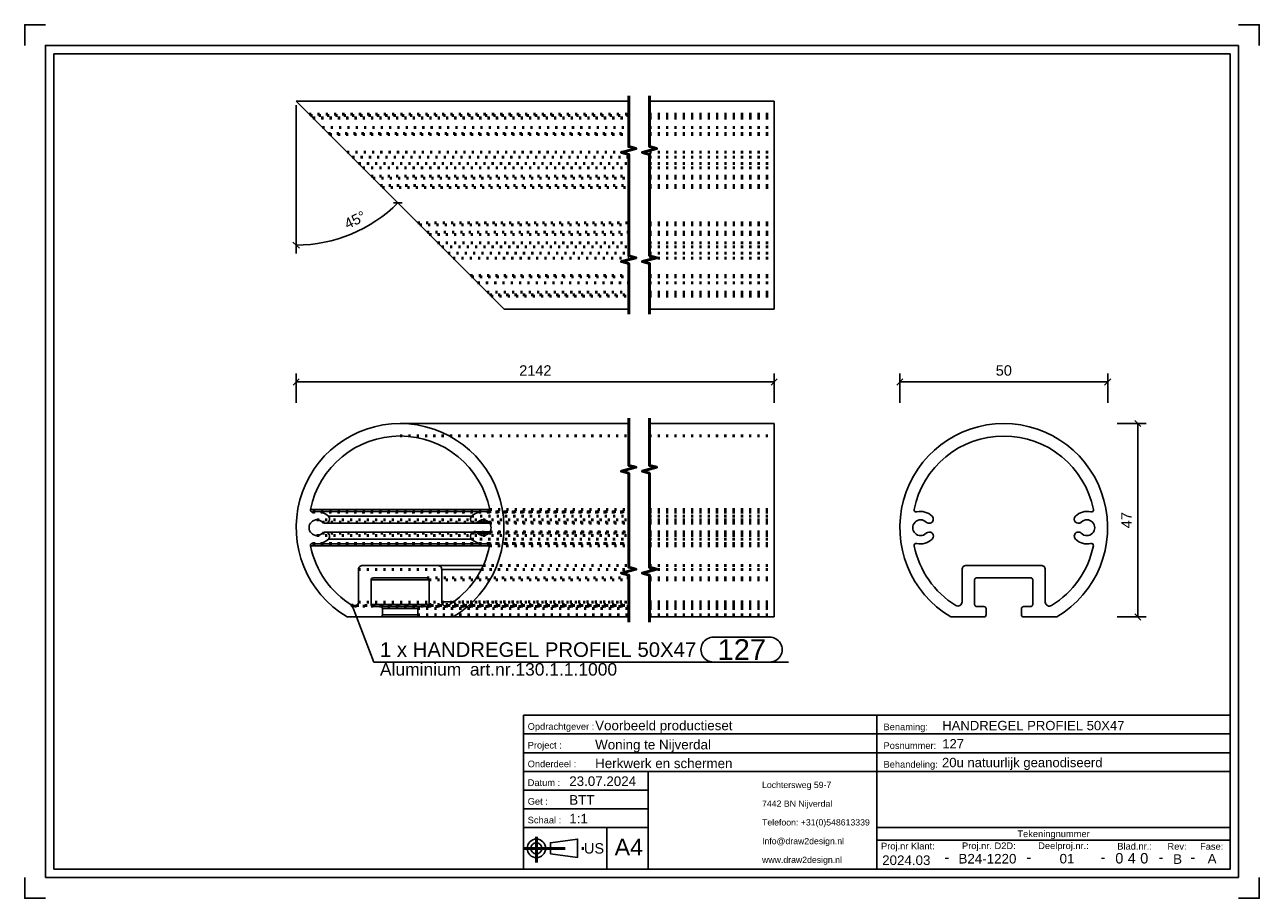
# Model space of a CAD drawing. Header units: millimetres. Extents: x 420 to 717, y -259 to -49.
import ezdxf
from ezdxf.enums import TextEntityAlignment as Align

# ---------------------------------------------------------------- set-up
doc = ezdxf.new("R2010")
doc.units = ezdxf.units.MM
doc.linetypes.add('DOT', pattern=[2, 0.5, -1.5])
doc.linetypes.add('STRICHPUNKT2', pattern=[18.5, 10, -4, 0.5, -4])
doc.layers.get('0').update_dxf_attribs({"linetype": 'CONTINUOUS'})
for name, color, linetype in [('DIM49', 4, 'CONTINUOUS'), ('TXT_ALL', 7, 'CONTINUOUS'), ('TXT_DIM49', 2, 'CONTINUOUS'), ('TXT_YELLOW', 2, 'CONTINUOUS')]:
    doc.layers.add(name, color=color, linetype=linetype)
doc.layers.add('LE_ALL', color=7, linetype='CONTINUOUS', lineweight=50)
doc.styles.add('ARIAL', font='arial.ttf')

# ---------------------------------------------------------------- blocks, each defined once
blk = doc.blocks.new('TFIELD_00005', base_point=(597.51, -249.75))
at = {"layer": 'TXT_YELLOW', "style": 'ARIAL'}
for s, p in [('Lochtersweg 59-7', (597.51, -231.75)), ('7442 BN Nijverdal', (597.51, -236.25)), ('Telefoon: +31(0)548613339', (597.51, -240.75)), ('Info@draw2design.nl', (597.51, -245.25)), ('www.draw2design.nl', (597.51, -249.75))]:
    blk.add_text(s, height=1.5, dxfattribs=at).set_placement(p, align=Align.MIDDLE_LEFT)
blk = doc.blocks.new('FLEX_00004', base_point=(610.32, -252))
blk.add_blockref('TFIELD_00005', (597.51, -249.75))
blk = doc.blocks.new('D2D_00003', base_point=(570.38, -250.15))
blk.add_blockref('FLEX_00004', (610.32, -252))
blk = doc.blocks.new('TFIELD_00007', base_point=(562.04, -246.69))
at = {"layer": 'TXT_YELLOW', "style": 'ARIAL'}
blk.add_text('A4', height=4, dxfattribs=at).set_placement((562.04, -246.69), align=Align.MIDDLE_LEFT)
blk = doc.blocks.new('FLEX_00006', base_point=(565.42, -246.69))
blk.add_blockref('TFIELD_00007', (562.04, -246.69))
blk = doc.blocks.new('TFIELD_00013', base_point=(554.66, -247))
at = {"layer": 'TXT_YELLOW', "style": 'ARIAL'}
blk.add_text('US', height=2.5, dxfattribs=at).set_placement((554.66, -247), align=Align.MIDDLE_LEFT)
blk = doc.blocks.new('FLEX_00012', base_point=(554.66, -247))
blk.add_blockref('TFIELD_00013', (554.66, -247))
blk = doc.blocks.new('US_00011', base_point=(544.57, -247))
blk.add_line((546.59, -248.34), (553.15, -249.22))
blk.add_lwpolyline([(546.59, -248.34), (546.59, -245.67), (553.15, -244.78), (553.15, -249.22)])
for radius in [2.22, 1.33]:
    blk.add_circle((543.23, -247), radius)
at = {"layer": 'LE_ALL', "color": 1, "linetype": 'STRICHPUNKT2'}
for p, q in [((543.23, -244.19), (543.23, -250.41)), ((540.13, -247), (555, -247))]:
    blk.add_line(p, q, dxfattribs=at)
blk.add_blockref('FLEX_00012', (554.66, -247))
blk = doc.blocks.new('SCHRIFE_00015', base_point=(551.13, -232))
for p, q in [((540.13, -215), (625.13, -215)), ((540.13, -215), (540.13, -252)), ((625.13, -215), (710.13, -215)), ((625.13, -252), (625.13, -215)), ((710.13, -215), (710.13, -252)), ((540.13, -219.5), (625.13, -219.5)), ((625.13, -219.5), (710.13, -219.5)), ((540.13, -224), (625.13, -224)), ((625.13, -224), (710.13, -224)), ((540.13, -228.5), (710.13, -228.5)), ((570.13, -228.5), (570.13, -252)), ((570.13, -233), (540.13, -233)), ((570.13, -237.5), (540.13, -237.5)), ((570.13, -242), (540.13, -242)), ((560.13, -242), (560.13, -252)), ((710.13, -242), (625.13, -242)), ((710.13, -245), (625.13, -245)), ((710.13, -252), (540.13, -252))]:
    blk.add_line(p, q)
at = {"layer": 'TXT_YELLOW', "style": 'ARIAL'}
for s, height, p in [('Voorbeeld productieset', 2.3, (557.36, -218.61)), ('HANDREGEL PROFIEL 50X47', 2.25, (640.85, -218.6)), ('Woning te Nijverdal', 2.3, (557.36, -223.21)), ('127', 2.25, (640.85, -222.99)), ('Herkwerk en schermen', 2.3, (557.36, -227.71)), ('20u natuurlijk geanodiseerd', 2.25, (640.8, -227.49)), ('23.07.2024', 2.3, (551.13, -232)), ('BTT', 2.3, (551.13, -236.5)), ('1:1', 2.3, (551.13, -241))]:
    blk.add_text(s, height=height, dxfattribs=at).set_placement(p)
for s, height, p in [('2024.03', 2.3, (632.21, -251)), ('-', 2.5, (641.96, -250.35)), ('B24-1220', 2.3, (651.73, -250.64)), ('-', 2.5, (661.7, -250.35)), ('01', 2.3, (670.87, -250.63)), ('-', 2.5, (679.53, -250.35)), ('-', 2.5, (693.47, -250.35)), ('B', 2.3, (697.47, -250.73)), ('-', 2.5, (701.12, -250.35)), ('A', 2.3, (705.77, -250.63))]:
    blk.add_text(s, height=height, dxfattribs=at).set_placement(p, align=Align.CENTER)
blk = doc.blocks.new('TFIELD_00019', base_point=(688.48, -249.38))
at = {"layer": 'TXT_ALL', "style": 'ARIAL'}
blk.add_text('0', height=2.5, dxfattribs=at).set_placement((688.48, -249.38), align=Align.MIDDLE_LEFT)
blk = doc.blocks.new('0_00018')
blk.add_blockref('TFIELD_00019', (688.48, -249.38))
blk = doc.blocks.new('TELLER1_00017')
blk.add_blockref('0_00018', (0, 0))
blk = doc.blocks.new('TFIELD_00022', base_point=(685.48, -249.38))
at = {"layer": 'TXT_ALL', "style": 'ARIAL'}
blk.add_text('4', height=2.5, dxfattribs=at).set_placement((685.48, -249.38), align=Align.MIDDLE_LEFT)
blk = doc.blocks.new('4_00021')
blk.add_blockref('TFIELD_00022', (685.48, -249.38))
blk = doc.blocks.new('TELLER2_00020')
blk.add_blockref('4_00021', (0, 0))
blk = doc.blocks.new('TFIELD_00025', base_point=(682.48, -249.38))
at = {"layer": 'TXT_ALL', "style": 'ARIAL'}
blk.add_text('0', height=2.5, dxfattribs=at).set_placement((682.48, -249.38), align=Align.MIDDLE_LEFT)
blk = doc.blocks.new('0_00024')
blk.add_blockref('TFIELD_00025', (682.48, -249.38))
blk = doc.blocks.new('TELLER3_00023')
blk.add_blockref('0_00024', (0, 0))
blk = doc.blocks.new('NL_00026', base_point=(541.13, -218.5))
at = {"layer": 'TXT_ALL', "color": 1, "style": 'ARIAL'}
blk.add_text('Tekeningnummer', height=1.6, dxfattribs=at).set_placement((667.63, -243.5), align=Align.MIDDLE_CENTER)
at = {"layer": 'TXT_YELLOW', "style": 'ARIAL'}
for s, p in [('Opdrachtgever :', (541.13, -218.5)), ('Benaming:', (626.73, -218.6)), ('Project :', (541.13, -223)), ('Posnummer:', (626.73, -223.1)), ('Onderdeel :', (541.13, -227.5)), ('Behandeling:', (626.73, -227.6)), ('Datum :', (541.13, -232)), ('Get :', (541.13, -236.5)), ('Schaal :', (541.13, -241)), ('Proj.nr Klant:', (626.13, -247.25)), ('Proj.nr. D2D:', (645.61, -247.18)), ('Deelproj.nr.:', (663.94, -247.17)), ('Blad.nr.:', (682.97, -247.29)), ('Rev:', (695.04, -247.33)), ('Fase:', (702.88, -247.33))]:
    blk.add_text(s, height=1.6, dxfattribs=at).set_placement(p)
blk = doc.blocks.new('SCHRIFE_00014')
for name, p in [('SCHRIFE_00015', (551.13, -232)), ('NL_00026', (541.13, -218.5)), ('TELLER3_00023', (0, 0)), ('TELLER2_00020', (0, 0)), ('TELLER1_00017', (0, 0))]:
    blk.add_blockref(name, p)
blk = doc.blocks.new('DINA4Q_00002', base_point=(710.13, -56))
for p, q in [((427.13, -252), (427.13, -56)), ((427.13, -56), (710.13, -56)), ((712.13, -54), (712.13, -254)), ((425.13, -254), (712.13, -254))]:
    blk.add_line(p, q)
for points in [[(420.13, -54), (420.13, -49), (425.13, -49)], [(712.13, -49), (717.13, -49), (717.13, -54)], [(425.13, -254), (425.13, -54), (712.13, -54)], [(710.13, -56), (710.13, -252), (427.13, -252)], [(420.13, -254), (420.13, -259), (425.13, -259)], [(712.13, -259), (717.13, -259), (717.13, -254)]]:
    blk.add_lwpolyline(points)
for name, p in [('SCHRIFE_00014', (0, 0)), ('D2D_00003', (570.38, -250.15)), ('US_00011', (544.57, -247)), ('FLEX_00006', (565.42, -246.69))]:
    blk.add_blockref(name, p)
blk = doc.blocks.new('_ZBL0041_00001')
blk.add_blockref('DINA4Q_00002', (710.13, -56))
blk = doc.blocks.new('_D1', base_point=(497.8, -98.19))
at = {"layer": 'DIM49', "color": 1}
for p, q in [((485.44, -68.37), (485.44, -103.97)), ((508.84, -91.82), (510.96, -91.86)), ((486.2, -102.71), (484.67, -101.24))]:
    blk.add_line(p, q, dxfattribs=at)
blk.add_ellipse((485.44, -67.37), major_axis=(34.6, 0), ratio=1, start_param=4.712389, end_param=5.497787, dxfattribs=at)
at = {"layer": 'TXT_DIM49', "style": 'ARIAL'}
for s, p in [('45', (497.8, -98.19)), ('°', (501.24, -96.48))]:
    blk.add_text(s, height=2.5, rotation=26.3675, dxfattribs=at).set_placement(p)
blk = doc.blocks.new('HANDREGEL PROFIEL 50X47_00031', base_point=(570.44, -79.61))
for p, q in [((485.44, -67.37), (565.44, -67.37)), ((485.44, -67.37), (535.44, -117.37)), ((570.44, -67.37), (600.44, -67.37)), ((600.44, -117.37), (600.44, -67.37)), ((535.44, -117.37), (565.44, -117.37)), ((570.44, -117.37), (600.44, -117.37))]:
    blk.add_line(p, q)
at = {"layer": 'LE_ALL', "color": 3, "linetype": 'DOT'}
for p, q in [((488.54, -70.47), (565.44, -70.47)), ((488.87, -70.8), (565.44, -70.8)), ((488.87, -70.81), (565.44, -70.81)), ((488.88, -70.82), (565.44, -70.82)), ((570.44, -70.47), (600.44, -70.47)), ((570.44, -70.8), (600.44, -70.8)), ((570.44, -70.81), (600.44, -70.81)), ((570.44, -70.82), (600.44, -70.82)), ((489.48, -71.41), (565.44, -71.41)), ((489.49, -71.43), (565.44, -71.43)), ((491.78, -73.71), (565.44, -73.71)), ((491.78, -73.71), (565.44, -73.71)), ((570.44, -71.41), (600.44, -71.41)), ((570.44, -71.43), (600.44, -71.43)), ((570.44, -73.71), (600.44, -73.71)), ((570.44, -73.71), (600.44, -73.71)), ((493.19, -75.13), (565.44, -75.13)), ((493.19, -75.13), (565.44, -75.13)), ((493.48, -75.42), (565.44, -75.42)), ((493.48, -75.42), (565.44, -75.42)), ((570.44, -75.13), (600.44, -75.13)), ((570.44, -75.13), (600.44, -75.13)), ((570.44, -75.42), (600.44, -75.42)), ((570.44, -75.42), (600.44, -75.42)), ((497.68, -79.61), (565.44, -79.61)), ((570.44, -79.61), (600.44, -79.61)), ((498.94, -80.87), (565.44, -80.87)), ((500.46, -82.4), (565.44, -82.4)), ((570.44, -80.87), (600.44, -80.87)), ((570.44, -82.4), (600.44, -82.4)), ((501.46, -83.4), (565.44, -83.4)), ((503.46, -85.4), (565.44, -85.4)), ((503.96, -85.9), (565.44, -85.9)), ((570.44, -83.4), (600.44, -83.4)), ((570.44, -85.4), (600.44, -85.4)), ((570.44, -85.9), (600.44, -85.9)), ((505.69, -87.62), (565.44, -87.62)), ((506.19, -88.12), (565.44, -88.12)), ((570.44, -87.62), (600.44, -87.62)), ((570.44, -88.12), (600.44, -88.12)), ((514.69, -96.62), (565.44, -96.62)), ((515.19, -97.12), (565.44, -97.12)), ((570.44, -96.62), (600.44, -96.62)), ((570.44, -97.12), (600.44, -97.12)), ((516.96, -98.9), (565.44, -98.9)), ((517.46, -99.4), (565.44, -99.4)), ((570.44, -98.9), (600.44, -98.9)), ((570.44, -99.4), (600.44, -99.4)), ((519.46, -101.4), (565.44, -101.4)), ((520.46, -102.4), (565.44, -102.4)), ((521.99, -103.92), (565.44, -103.92)), ((570.44, -101.4), (600.44, -101.4)), ((570.44, -102.4), (600.44, -102.4)), ((570.44, -103.92), (600.44, -103.92)), ((523.19, -105.13), (565.44, -105.13)), ((570.44, -105.13), (600.44, -105.13)), ((527.37, -109.31), (565.44, -109.31)), ((527.39, -109.32), (565.44, -109.32)), ((527.65, -109.59), (565.44, -109.59)), ((527.68, -109.62), (565.44, -109.62)), ((570.44, -109.31), (600.44, -109.31)), ((570.44, -109.32), (600.44, -109.32)), ((570.44, -109.59), (600.44, -109.59)), ((570.44, -109.62), (600.44, -109.62)), ((529.09, -111.03), (565.44, -111.03)), ((529.09, -111.03), (565.44, -111.03)), ((570.44, -111.03), (600.44, -111.03)), ((570.44, -111.03), (600.44, -111.03)), ((531.38, -113.31), (565.44, -113.31)), ((531.39, -113.33), (565.44, -113.33)), ((531.99, -113.92), (565.44, -113.92)), ((532, -113.93), (565.44, -113.93)), ((532.01, -113.94), (565.44, -113.94)), ((532.34, -114.27), (565.44, -114.27)), ((570.44, -113.31), (600.44, -113.31)), ((570.44, -113.33), (600.44, -113.33)), ((570.44, -113.92), (600.44, -113.92)), ((570.44, -113.93), (600.44, -113.93)), ((570.44, -113.94), (600.44, -113.94)), ((570.44, -114.27), (600.44, -114.27))]:
    blk.add_line(p, q, dxfattribs=at)
blk.add_blockref('_D1', (497.8, -98.19))
blk = doc.blocks.new('HANDREGEL PROFIEL 50X47_00030')
blk.add_blockref('HANDREGEL PROFIEL 50X47_00031', (570.44, -79.61))
blk = doc.blocks.new('Handregel_00029')
blk.add_blockref('HANDREGEL PROFIEL 50X47_00030', (0, 0))
blk = doc.blocks.new('_A3D0102_00028')
blk.add_blockref('Handregel_00029', (0, 0))
blk = doc.blocks.new('_SHORTEN_00032', base_point=(565.44, -118.62))
at = {"layer": 'LE_ALL', "color": 4}
for points in [[(565.44, -118.62), (565.44, -106.43), (563.69, -105.96), (567.19, -105.03), (565.44, -104.56), (565.44, -80.18), (563.69, -79.71), (567.19, -78.78), (565.44, -78.31), (565.44, -66.12)], [(570.44, -118.62), (570.44, -106.43), (568.69, -105.96), (572.19, -105.03), (570.44, -104.56), (570.44, -80.18), (568.69, -79.71), (572.19, -78.78), (570.44, -78.31), (570.44, -66.12)]]:
    blk.add_lwpolyline(points, dxfattribs=at)
blk = doc.blocks.new('_ANS0102_00027')
for name, p in [('_A3D0102_00028', (0, 0)), ('_SHORTEN_00032', (565.44, -118.62))]:
    blk.add_blockref(name, p)
blk = doc.blocks.new('_D2', base_point=(539.09, -133.37))
at = {"layer": 'DIM49', "color": 1}
for p, q in [((485.43, -139.87), (485.43, -132.87)), ((600.43, -139.87), (600.43, -132.87)), ((486.18, -134.12), (484.68, -135.62)), ((485.43, -134.87), (600.43, -134.87)), ((599.68, -135.62), (601.18, -134.12))]:
    blk.add_line(p, q, dxfattribs=at)
at = {"layer": 'TXT_DIM49', "style": 'ARIAL'}
blk.add_text('2142', height=2.5, dxfattribs=at).set_placement((539.09, -133.37))
blk = doc.blocks.new('SHAPE_00051', base_point=(498.93, -188.63))
at = {"layer": 'DIM49', "color": 3}
for p, q in [((498.67, -188.59), (499.19, -188.59)), ((498.73, -188.79), (499.14, -188.79)), ((499.04, -188.39), (498.82, -188.39)), ((498.93, -188.63), (504.09, -202.22)), ((585.82, -196.22), (599.34, -196.22)), ((504.09, -202.22), (603.84, -202.22)), ((599.34, -202.22), (585.82, -202.22))]:
    blk.add_line(p, q, dxfattribs=at)
blk.add_lwpolyline([(498.78, -188.41), (498.73, -188.46), (498.69, -188.52), (498.67, -188.59), (498.67, -188.65), (498.69, -188.72), (498.72, -188.78), (498.77, -188.83), (498.82, -188.87), (498.89, -188.89), (498.96, -188.89), (499.03, -188.87), (499.09, -188.84), (499.14, -188.79), (499.17, -188.74), (499.19, -188.67), (499.19, -188.6), (499.18, -188.53), (499.15, -188.47), (499.1, -188.42), (499.04, -188.39), (498.97, -188.37), (498.91, -188.37), (498.84, -188.38)], close=True, dxfattribs=at)
for centre, start_param, end_param in [((585.82, -199.22), 1.570796, 4.712389), ((599.34, -199.22), 4.712389, 7.853982)]:
    blk.add_ellipse(centre, major_axis=(3, 0), ratio=1, start_param=start_param, end_param=end_param, dxfattribs=at)
at = {"layer": 'TXT_DIM49', "style": 'ARIAL'}
for s, height, p in [('1 x HANDREGEL PROFIEL 50X47', 3.5, (505.59, -199.22)), ('127', 5, (586.82, -199.22)), ('Aluminium', 3, (505.59, -203.97)), ('art.nr.130.1.1.1000', 3, (527.23, -203.97))]:
    blk.add_text(s, height=height, dxfattribs=at).set_placement(p, align=Align.MIDDLE_LEFT)
blk = doc.blocks.new('HANDREGEL PROFIEL 50X47_00037', base_point=(570.43, -181.97))
for p, q in [((510.43, -144.87), (565.43, -144.87)), ((570.43, -144.87), (600.43, -144.87)), ((600.43, -191.37), (600.43, -144.87)), ((488.86, -165.55), (532, -165.55)), ((490.43, -166.01), (530.43, -166.01)), ((530.43, -166.01), (531.85, -166.01)), ((531.39, -166.13), (531.63, -166.13)), ((492.48, -168.86), (532.01, -168.86)), ((493.18, -167.15), (527.67, -167.15)), ((528.38, -168.86), (532.01, -168.86)), ((529.09, -168.57), (531.77, -168.57)), ((492.48, -170.96), (528.19, -170.96)), ((528.37, -170.95), (532.02, -170.95)), ((529.09, -171.26), (531.77, -171.26)), ((488.88, -174.28), (531.98, -174.28)), ((490.43, -173.81), (530.43, -173.81)), ((493.18, -172.67), (527.67, -172.67)), ((530.43, -173.81), (531.83, -173.81)), ((531.37, -173.7), (531.61, -173.7)), ((519.45, -178.97), (530.46, -178.97)), ((520.45, -179.97), (529.97, -179.97)), ((503.45, -182.47), (503.45, -188.37)), ((503.45, -182.47), (517.45, -182.47)), ((516.95, -181.97), (503.95, -181.97)), ((517.45, -188.37), (517.45, -182.47)), ((498.93, -188.63), (499.98, -188.63)), ((503.45, -188.37), (517.45, -188.37)), ((503.95, -188.87), (505.68, -188.87)), ((505.68, -188.87), (515.18, -188.87)), ((506.18, -189.37), (506.18, -190.87)), ((506.18, -189.37), (514.68, -189.37)), ((514.68, -190.87), (514.68, -189.37)), ((515.18, -188.87), (516.95, -188.87)), ((520.45, -187.74), (523.26, -187.74)), ((505.68, -191.37), (497.67, -191.37)), ((505.68, -191.37), (515.18, -191.37)), ((506.18, -190.87), (514.68, -190.87)), ((523.19, -191.37), (515.18, -191.37)), ((523.19, -191.37), (565.43, -191.37)), ((570.43, -191.37), (600.43, -191.37))]:
    blk.add_line(p, q)
blk.add_lwpolyline([(500.45, -187.78, -0.414214), (499.45, -188.78, -0.138346), (498.93, -188.63, -0.207687), (488.88, -174.28, -0.474633), (489.37, -173.68, -0.061122), (489.49, -173.7, 0.061122), (490.43, -173.81, 0.198584), (493.18, -172.67, 0.668636), (492.48, -170.96, 0.198584), (491.77, -171.26, -0.198584), (490.43, -171.81, -1), (490.43, -168.01, -0.198585), (491.77, -168.57, 0.198585), (492.48, -168.86, 0.668635), (493.18, -167.15, 0.198585), (490.43, -166.01, 0.06212), (489.47, -166.13, -0.06212), (489.35, -166.15, -0.473414), (488.86, -165.55, -0.357391), (510.43, -147.87, -0.357391), (532, -165.55, -0.473415), (531.51, -166.15, -0.062115), (531.39, -166.13, 0.062115), (530.43, -166.01, 0.198598), (527.67, -167.15, 0.668616), (528.38, -168.86, 0.198598), (529.09, -168.57, -0.198598), (530.43, -168.01, -1), (530.43, -171.81, -0.19854), (529.09, -171.26, 0.204155), (528.37, -170.95, 0.660916), (527.64, -172.64, 0.201418), (530.43, -173.81, 0.061117), (531.37, -173.7, -0.061117), (531.49, -173.68, -0.474633), (531.98, -174.28, -0.206945), (521.98, -188.6, -0.139072), (521.45, -188.74, -0.414214), (520.45, -187.74), (520.45, -179.97, 0.414214), (519.45, -178.97), (501.45, -178.97, 0.414214), (500.45, -179.97)], format="xyb", close=True)
for centre, radius, start, end in [((510.43, -169.87), 25, 90, -120.6834), ((510.43, -169.87), 25, -59.3166, 90), ((503.95, -182.47), 0.5, 90, 180), ((516.95, -182.47), 0.5, 0, 90), ((503.95, -188.37), 0.5, 180, -90), ((505.68, -189.37), 0.5, 0, 90), ((515.18, -189.37), 0.5, 90, 180), ((516.95, -188.37), 0.5, -90, 0), ((505.68, -190.87), 0.5, -90, 0), ((515.18, -190.87), 0.5, 180, -90)]:
    blk.add_arc(centre, radius, start, end)
at = {"layer": 'LE_ALL', "color": 3, "linetype": 'DOT'}
for p, q in [((510.43, -147.87), (565.43, -147.87)), ((570.43, -147.87), (600.43, -147.87)), ((489.35, -166.15), (565.43, -166.15)), ((489.47, -166.13), (565.43, -166.13)), ((531.51, -166.15), (565.43, -166.15)), ((531.63, -166.13), (565.43, -166.13)), ((531.85, -166.01), (565.43, -166.01)), ((532, -165.55), (565.43, -165.55)), ((532, -165.55), (565.43, -165.55)), ((570.43, -165.55), (600.43, -165.55)), ((570.43, -165.55), (600.43, -165.55)), ((570.43, -166.01), (600.43, -166.01)), ((570.43, -166.13), (600.43, -166.13)), ((570.43, -166.13), (600.43, -166.13)), ((570.43, -166.15), (600.43, -166.15)), ((570.43, -166.15), (600.43, -166.15)), ((490.43, -168.01), (530.43, -168.01)), ((491.77, -168.57), (565.43, -168.57)), ((527.67, -167.15), (565.43, -167.15)), ((527.67, -167.15), (565.43, -167.15)), ((530.43, -168.01), (565.43, -168.01)), ((531.77, -168.57), (565.43, -168.57)), ((532.01, -168.86), (565.43, -168.86)), ((532.01, -168.86), (565.43, -168.86)), ((570.43, -167.15), (600.43, -167.15)), ((570.43, -167.15), (600.43, -167.15)), ((570.43, -168.01), (600.43, -168.01)), ((570.43, -168.57), (600.43, -168.57)), ((570.43, -168.57), (600.43, -168.57)), ((570.43, -168.86), (600.43, -168.86)), ((570.43, -168.86), (600.43, -168.86)), ((490.43, -171.81), (530.43, -171.81)), ((491.77, -171.26), (565.43, -171.26)), ((528.19, -170.96), (565.43, -170.96)), ((530.43, -171.81), (565.43, -171.81)), ((531.77, -171.26), (565.43, -171.26)), ((532.02, -170.95), (565.43, -170.95)), ((570.43, -170.95), (600.43, -170.95)), ((570.43, -170.96), (600.43, -170.96)), ((570.43, -171.26), (600.43, -171.26)), ((570.43, -171.26), (600.43, -171.26)), ((570.43, -171.81), (600.43, -171.81)), ((489.37, -173.68), (565.43, -173.68)), ((489.49, -173.7), (565.43, -173.7)), ((527.64, -172.64), (565.43, -172.64)), ((527.67, -172.67), (565.43, -172.67)), ((531.49, -173.68), (565.43, -173.68)), ((531.61, -173.7), (565.43, -173.7)), ((531.83, -173.81), (565.43, -173.81)), ((531.98, -174.28), (565.43, -174.28)), ((531.98, -174.28), (565.43, -174.28)), ((570.43, -172.64), (600.43, -172.64)), ((570.43, -172.67), (600.43, -172.67)), ((570.43, -173.68), (600.43, -173.68)), ((570.43, -173.68), (600.43, -173.68)), ((570.43, -173.7), (600.43, -173.7)), ((570.43, -173.7), (600.43, -173.7)), ((570.43, -173.81), (600.43, -173.81)), ((570.43, -174.28), (600.43, -174.28)), ((570.43, -174.28), (600.43, -174.28)), ((500.45, -179.97), (520.45, -179.97)), ((529.97, -179.97), (565.43, -179.97)), ((530.46, -178.97), (565.43, -178.97)), ((570.43, -178.97), (600.43, -178.97)), ((570.43, -179.97), (600.43, -179.97)), ((516.95, -181.97), (565.43, -181.97)), ((517.45, -182.47), (565.43, -182.47)), ((570.43, -181.97), (600.43, -181.97)), ((570.43, -182.47), (600.43, -182.47)), ((499.45, -188.78), (565.43, -188.78)), ((499.98, -188.63), (565.43, -188.63)), ((500.45, -187.78), (565.43, -187.78)), ((514.68, -189.37), (565.43, -189.37)), ((516.95, -188.87), (565.43, -188.87)), ((517.45, -188.37), (565.43, -188.37)), ((521.45, -188.74), (565.43, -188.74)), ((521.98, -188.6), (565.43, -188.6)), ((523.26, -187.74), (565.43, -187.74)), ((570.43, -187.74), (600.43, -187.74)), ((570.43, -187.78), (600.43, -187.78)), ((570.43, -188.37), (600.43, -188.37)), ((570.43, -188.6), (600.43, -188.6)), ((570.43, -188.63), (600.43, -188.63)), ((570.43, -188.74), (600.43, -188.74)), ((570.43, -188.78), (600.43, -188.78)), ((570.43, -188.87), (600.43, -188.87)), ((570.43, -189.37), (600.43, -189.37)), ((514.68, -190.87), (565.43, -190.87)), ((570.43, -190.87), (600.43, -190.87))]:
    blk.add_line(p, q, dxfattribs=at)
for name, p in [('_D2', (539.09, -133.37)), ('SHAPE_00051', (498.93, -188.63))]:
    blk.add_blockref(name, p)
blk = doc.blocks.new('HANDREGEL PROFIEL 50X47_00036')
blk.add_blockref('HANDREGEL PROFIEL 50X47_00037', (570.43, -181.97))
blk = doc.blocks.new('Handregel_00035')
blk.add_blockref('HANDREGEL PROFIEL 50X47_00036', (0, 0))
blk = doc.blocks.new('_A3D0103_00034')
blk.add_blockref('Handregel_00035', (0, 0))
blk = doc.blocks.new('_SHORTEN_00038', base_point=(565.43, -192.62))
at = {"layer": 'LE_ALL', "color": 4}
for points in [[(565.43, -192.62), (565.43, -181.31), (563.68, -180.84), (567.18, -179.9), (565.43, -179.43), (565.43, -156.81), (563.68, -156.34), (567.18, -155.4), (565.43, -154.93), (565.43, -143.62)], [(570.43, -192.62), (570.43, -181.31), (568.68, -180.84), (572.18, -179.9), (570.43, -179.43), (570.43, -156.81), (568.68, -156.34), (572.18, -155.4), (570.43, -154.93), (570.43, -143.62)]]:
    blk.add_lwpolyline(points, dxfattribs=at)
blk = doc.blocks.new('_ANS0103_00033')
for name, p in [('_A3D0103_00034', (0, 0)), ('_SHORTEN_00038', (565.43, -192.62))]:
    blk.add_blockref(name, p)
blk = doc.blocks.new('_D3', base_point=(653.73, -133.37))
at = {"layer": 'DIM49', "color": 1}
for p, q in [((630.65, -139.87), (630.65, -132.87)), ((680.65, -139.87), (680.65, -132.87)), ((631.4, -134.12), (629.9, -135.62)), ((680.65, -134.87), (630.65, -134.87)), ((679.9, -135.62), (681.4, -134.12))]:
    blk.add_line(p, q, dxfattribs=at)
at = {"layer": 'TXT_DIM49', "style": 'ARIAL'}
blk.add_text('50', height=2.5, dxfattribs=at).set_placement((653.73, -133.37))
blk = doc.blocks.new('_D4', base_point=(686.4, -170.04))
at = {"layer": 'DIM49', "color": 1}
for p, q in [((682.9, -144.87), (689.9, -144.87)), ((688.65, -145.62), (687.15, -144.12)), ((687.9, -191.37), (687.9, -144.87)), ((682.9, -191.37), (689.9, -191.37)), ((687.15, -190.62), (688.65, -192.12))]:
    blk.add_line(p, q, dxfattribs=at)
at = {"layer": 'TXT_DIM49', "style": 'ARIAL'}
blk.add_text('47', height=2.5, rotation=90.0002, dxfattribs=at).set_placement((686.4, -170.04))
blk = doc.blocks.new('HANDREGEL PROFIEL 50X47_00043', base_point=(665.63, -187.78))
for points in [[(642.9, -191.37, -3.644957), (668.41, -191.37), (660.4, -191.37, -0.414214), (659.9, -190.87), (659.9, -189.37, -0.414214), (660.4, -188.87), (662.13, -188.87, 0.414214), (662.63, -188.37), (662.63, -182.47, 0.414214), (662.13, -181.97), (649.13, -181.97, 0.414214), (648.63, -182.47), (648.63, -188.37, 0.414214), (649.13, -188.87), (650.9, -188.87, -0.414214), (651.4, -189.37), (651.4, -190.87, -0.414214), (650.9, -191.37)], [(665.63, -187.78), (665.63, -179.97, 0.414214), (664.63, -178.97), (646.63, -178.97, 0.414214), (645.63, -179.97), (645.63, -187.74, -0.587106), (644.1, -188.6, -0.206945), (634.1, -174.28, -0.551755), (634.71, -173.7, 0.265807), (638.44, -172.64, 1), (637, -171.26, -2.409712), (637, -168.57, 1), (638.41, -167.15, 0.263969), (634.7, -166.13, -0.551755), (634.08, -165.55, -0.81945), (677.22, -165.55, -0.551761), (676.61, -166.13, 0.263961), (672.9, -167.15, 1), (674.31, -168.57, -2.40991), (674.31, -171.26, 1), (672.9, -172.67, 0.262896), (676.6, -173.7, -0.551761), (677.21, -174.28, -0.207687), (667.15, -188.63, -0.586149)]]:
    blk.add_lwpolyline(points, format="xyb", close=True)
for name, p in [('_D3', (653.73, -133.37)), ('_D4', (686.4, -170.04))]:
    blk.add_blockref(name, p)
blk = doc.blocks.new('HANDREGEL PROFIEL 50X47_00042')
blk.add_blockref('HANDREGEL PROFIEL 50X47_00043', (665.63, -187.78))
blk = doc.blocks.new('Handregel_00041')
blk.add_blockref('HANDREGEL PROFIEL 50X47_00042', (0, 0))
blk = doc.blocks.new('_A3D0104_00040')
blk.add_blockref('Handregel_00041', (0, 0))
blk = doc.blocks.new('_ANS0104_00039')
blk.add_blockref('_A3D0104_00040', (0, 0))

msp = doc.modelspace()

# ---------------------------------------------------------------- block references
for name in ['_ZBL0041_00001', '_ANS0102_00027', '_ANS0103_00033', '_ANS0104_00039']:
    msp.add_blockref(name, (0, 0))

doc.saveas('drawing.dxf')
